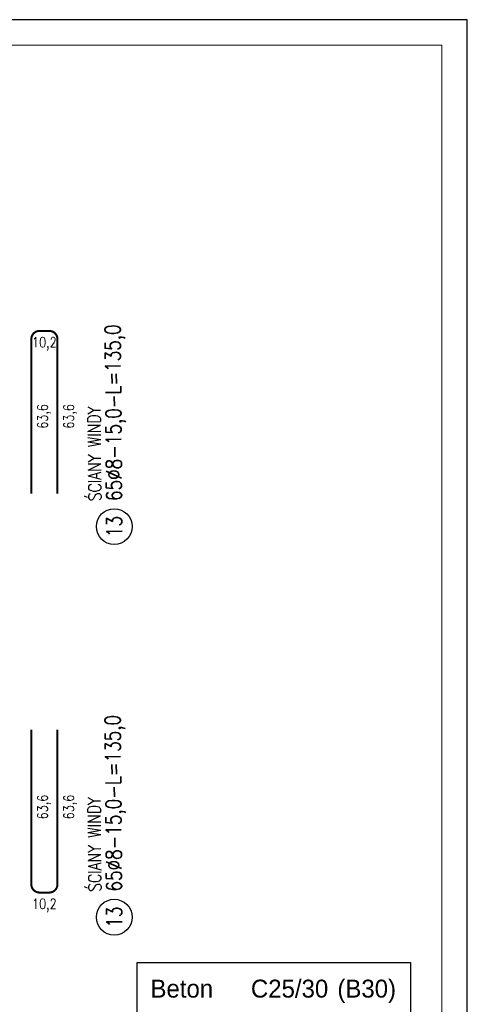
# Model space of a CAD drawing. Header units: millimetres. Extents: x 49320 to 60117, y -4209 to 20568.
# Tile 169 of 252: x 56672 to 56846, y 815 to 1199. Entities that reach past the tile are written whole.
import ezdxf
from ezdxf.enums import TextEntityAlignment as Align

# ---------------------------------------------------------------- set-up
doc = ezdxf.new("R2010")
doc.units = ezdxf.units.MM
for name, color, linetype in [('e-cad_opisy', 7, 'Continuous'), ('e-cad_prety_widok', 3, 'Continuous'), ('e-cad_wymiary', 1, 'Continuous'), ('M_Ramki znaczniki', 6, 'Continuous'), ('RAMKA', 3, 'Continuous'), ('specbud-opisy', 3, 'Continuous'), ('specub-przekrój', 6, 'Continuous')]:
    doc.layers.add(name, color=color, linetype=linetype)
doc.layers.add('e-cad_rzutnie', color=61, linetype='Continuous', plot=False)
doc.layers.add('M_Ramki do druku', color=7, linetype='Continuous', lineweight=25)
doc.layers.add('M_Ramki rysunków', color=2, linetype='Continuous', lineweight=25)
doc.styles.add('e-cad_1', font='simplex.shx', dxfattribs={"width": 0.8})
doc.styles.add('MCAD_TS', font='GENISO.SHX', dxfattribs={"width": 0.8})
doc.styles.add('SPECBUD_TXT', font='txt')

# ---------------------------------------------------------------- blocks, each defined once
blk = doc.blocks.new('Znacznik_narozny_v2')
at = {"layer": 'M_Ramki znaczniki'}
blk.add_lwpolyline([(0, -20), (0, 0), (20, 0)], dxfattribs=at)
blk = doc.blocks.new('*U398')
at = {"layer": 'M_Ramki rysunków', "color": 0, "linetype": 'ByBlock', "lineweight": -2}
blk.add_lwpolyline([(20, 5), (20, 292), (670, 292), (670, 5)], close=True, dxfattribs=at)
at = {"layer": 'M_Ramki znaczniki', "xscale": -1}
blk.add_blockref('Znacznik_narozny_v2', (675, 297), dxfattribs=at)
at = {"layer": 'M_Ramki do druku', "style": 'MCAD_TS', "width": 0.8}
for tag, p in [('KOMENTARZ', (11.54, 30.57)), ('RYSUNEK', (15.28, 30.57)), ('DATA', (19.02, 30.57))]:
    blk.add_attdef(tag, p, '', height=2, rotation=90, dxfattribs=at)
blk = doc.blocks.new('e-cad_ZelbetOpis_7')
blk.add_circle((5, 5), 3.5)
at = {"layer": 'e-cad_opisy', "style": 'e-cad_1', "width": 0.8, "flags": 1}
for tag, p in [('SREDNICA', (25, 8)), ('DLUGOSC', (25, 7.5)), ('KOD', (30, 8)), ('HAK_1', (30, 7.5)), ('SZT', (25, 7)), ('GATUNEK_STALI', (25, 6.5)), ('OPIS_2', (25, 5.5)), ('KLASA_STALI', (25, 6)), ('A', (30, 6.5)), ('C', (30, 5.5)), ('HAK_2', (30, 7)), ('B', (30, 6)), ('D', (30, 5)), ('E', (30, 4.5)), ('F', (30, 4)), ('R', (30, 3.5)), ('HAK_1_DLUGOSC', (30, 3)), ('HAK_2_DLUGOSC', (30, 2.5)), ('KIERUNEK', (30, 2))]:
    blk.add_attdef(tag, p, '', height=0.3, dxfattribs=at)
at = {"layer": 'e-cad_opisy', "style": 'e-cad_1', "width": 0.8}
blk.add_attdef('NR', text='', height=3, dxfattribs=at).set_placement((5, 3.5), align=Align.CENTER)
for tag, p in [('OPIS_1', (10, 3.5)), ('UWAGI', (10, -6))]:
    blk.add_attdef(tag, p, '', height=3, dxfattribs=at)
at = {"layer": 'e-cad_rzutnie', "style": 'e-cad_1', "width": 0.8}
blk.add_attdef('POZYCJA', (10, 7.5), '', height=2.5, dxfattribs=at)

msp = doc.modelspace()

# ---------------------------------------------------------------- linework, layer by layer
at = {"layer": 'e-cad_prety_widok', "ltscale": 80, "elevation": 0}
for points in [[(56676.17, 1014.27, 0.8, 0.8, 0), (56676.17, 1074.63, 0.8, 0.8, -0.414214), (56679.37, 1077.83, 0.8, 0.8, 0), (56683.17, 1077.83, 0.8, 0.8, -0.414214), (56686.37, 1074.63, 0.8, 0.8, 0), (56686.37, 1014.27, 0, 0, 0)], [(56676.17, 922.18, 0.8, 0.8, 0), (56676.17, 861.83, 0.8, 0.8, 0.414214), (56679.37, 858.63, 0.8, 0.8, 0), (56683.17, 858.63, 0.8, 0.8, 0.414214), (56686.37, 861.83, 0.8, 0.8, 0), (56686.37, 922.18, 0, 0, 0)]]:
    msp.add_lwpolyline(points, format="xyseb", dxfattribs=at)
at = {"layer": 'RAMKA', "linetype": 'Continuous'}
msp.add_lwpolyline([(55496.32, 605.29), (56846.32, 605.29), (56846.32, 1199.29), (55496.32, 1199.29)], close=True, dxfattribs=at)
at = {"layer": 'specub-przekrój'}
msp.add_lwpolyline([(56717.47, 831.34), (56824.1, 831.34), (56824.1, 797.28), (56717.47, 797.28)], close=True, dxfattribs=at)

# ---------------------------------------------------------------- block references
at = {"layer": 'e-cad_opisy', "ltscale": 0.8, "xscale": 2, "yscale": 2, "zscale": 2, "rotation": 90.46778969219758}
for p in [(56718.63, 991.53), (56718.63, 839.09)]:
    msp.add_blockref('e-cad_ZelbetOpis_7', p, dxfattribs=at).add_auto_attribs({'OPIS_1': '65%%C8-15,0-L=135,0', 'NR': '13', 'POZYCJA': 'ŚCIANY WINDY'})
at = {"layer": 'e-cad_wymiary', "color": 0, "lineweight": 0, "ltscale": 2.844444, "xscale": 2, "yscale": 2, "zscale": 2}
msp.add_blockref('*U398', (55496.32, 605.29), dxfattribs=at)

# ---------------------------------------------------------------- texts
at = {"layer": 'e-cad_opisy', "ltscale": 0.8, "style": 'e-cad_1', "width": 0.8}
for p in [(56681.27, 1073.43), (56681.27, 854.23)]:
    msp.add_text('10,2', height=4, dxfattribs=at).set_placement(p, align=Align.MIDDLE_CENTER)
for p in [(56680.57, 1044.45), (56690.77, 1044.45), (56680.57, 892.01), (56690.77, 892.01)]:
    msp.add_text('63,6', height=4, rotation=90, dxfattribs=at).set_placement(p, align=Align.MIDDLE_CENTER)
at = {"layer": 'specbud-opisy', "color": 2, "char_height": 7, "attachment_point": 1, "style": 'SPECBUD_TXT'}
for s, insert in [('  Beton', (56717.47, 824.63)), ('C25/30', (56761.87, 824.63)), (' (B30)', (56793.02, 824.63))]:
    msp.add_mtext(s, dxfattribs=dict(at, insert=insert))

doc.saveas('drawing.dxf')
